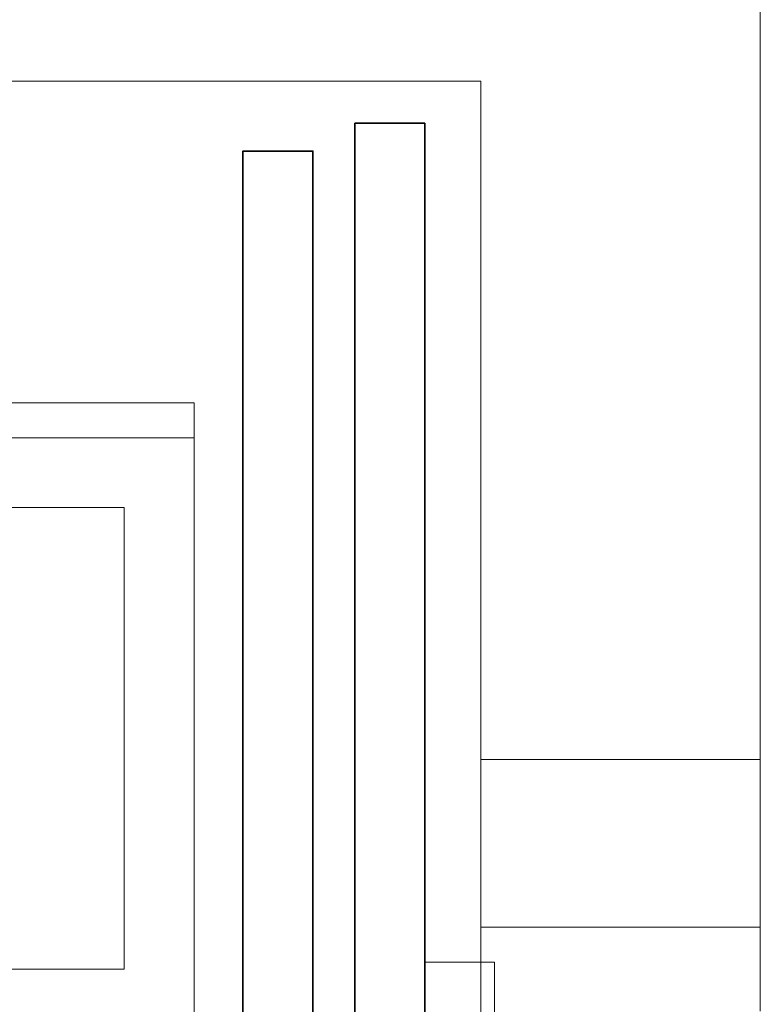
# Model space of a CAD drawing. Header units: millimetres. Extents: x 213386 to 459888, y 74252 to 208052.
# Tile 14 of 256: x 389647 to 390177, y 87197 to 87901. Entities that reach past the tile are written whole.
import ezdxf

# ---------------------------------------------------------------- set-up
doc = ezdxf.new("R2010")
doc.units = ezdxf.units.MM
doc.linetypes.add('ACAD_ISO10W100', pattern=[18.5, 12, -3, 0.5, -3])
for name, color, linetype, lineweight in [('NOVÁ TENKÁ', 255, 'Continuous', 0), ('NOVÁ TLUSTÁ', 255, 'Continuous', 0), ('TENKA', 255, 'Continuous', 0), ('TEXT_35', 255, 'Continuous', 0), ('ŽB', 255, 'Continuous', 0)]:
    doc.layers.add(name, color=color, linetype=linetype, lineweight=lineweight)

# ---------------------------------------------------------------- blocks, each defined once
blk = doc.blocks.new('ev výtah')
at = {"layer": 'NOVÁ TENKÁ'}
for p, q in [((31110.44, 11297.41), (31110.44, 12972.41)), ((31085.44, 11297.41), (31085.44, 12947.41)), ((30660.44, 11132.41), (30710.44, 11132.41)), ((30710.44, 11132.41), (30710.44, 11082.41)), ((30710.44, 11082.41), (30660.44, 11082.41))]:
    blk.add_line(p, q, dxfattribs=at)
at = {"layer": 'NOVÁ TENKÁ', "lineweight": 35}
for p, q in [((28810.44, 11182.41), (31310.44, 11182.41)), ((31310.44, 11182.41), (31310.44, 11132.41)), ((31310.44, 11132.41), (28810.44, 11132.41))]:
    blk.add_line(p, q, dxfattribs=at)
at = {"layer": 'NOVÁ TENKÁ', "linetype": 'Continuous'}
blk.add_lwpolyline([(31035.44, 11347.41), (30705.44, 11347.41), (30705.44, 11597.41), (31035.44, 11597.41)], close=True, dxfattribs=at)
at = {"layer": 'NOVÁ TENKÁ'}
blk.add_lwpolyline([(31110.44, 11297.41), (30660.44, 11297.41), (30660.44, 11262.41)], dxfattribs=at)
at = {"layer": 'NOVÁ TENKÁ', "lineweight": 35}
blk.add_lwpolyline([(28830.44, 11262.41), (31290.44, 11262.41), (31290.44, 11212.41), (28830.44, 11212.41)], close=True, dxfattribs=at)

msp = doc.modelspace()

# ---------------------------------------------------------------- linework, layer by layer
at = {"layer": 'NOVÁ TLUSTÁ', "ltscale": 5}
msp.add_lwpolyline([(389976.638, 87252.155), (390176.638, 87252.155), (390176.638, 87372.154), (389976.638, 87372.154)], close=True, dxfattribs=at)
at = {"layer": 'TENKA', "ltscale": 5}
msp.add_line((389976.638, 87252.155), (389976.638, 85902.154), dxfattribs=at)
at = {"layer": 'TENKA', "linetype": 'ACAD_ISO10W100', "ltscale": 5}
msp.add_line((390176.638, 87252.155), (390176.638, 85902.154), dxfattribs=at)
at = {"layer": 'ŽB'}
for p, q in [((390176.638, 88807.154), (390176.638, 87372.154)), ((387876.638, 87857.154), (389976.638, 87857.154)), ((389976.638, 87857.154), (389976.638, 87372.154)), ((389976.638, 87372.154), (390176.638, 87372.154))]:
    msp.add_line(p, q, dxfattribs=at)

# ---------------------------------------------------------------- block references
at = {"layer": 'TEXT_35', "rotation": 90}
msp.add_blockref('ev výtah', (401069.045, 56516.715), dxfattribs=at)

doc.saveas('drawing.dxf')
